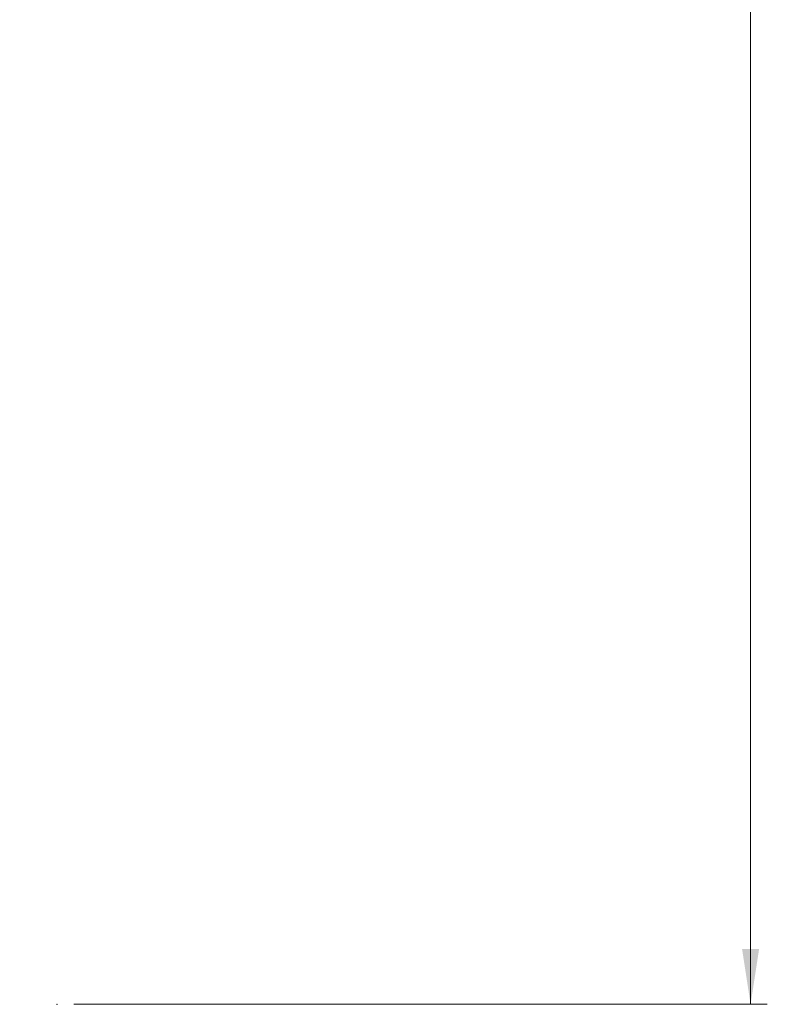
# Model space of a CAD drawing. Header units: millimetres. Extents: x 591 to 936, y 334 to 746.
# Tile 16 of 256: x 693 to 738, y 381 to 440. Entities that reach past the tile are written whole.
import ezdxf

# ---------------------------------------------------------------- set-up
doc = ezdxf.new("R2010")
doc.units = ezdxf.units.MM
doc.header["$PDSIZE"] = -1
doc.styles.add('SLDTEXTSTYLE0', font='TXT', dxfattribs={"width": 0.75})
doc.dimstyles.new('SLDDIMSTYLE0', dxfattribs={"dimtxt": 3.5, "dimasz": 3.302, "dimexe": 0, "dimexo": 0.0625, "dimgap": 0.875, "dimtad": 1, "dimdec": 0, "dimlfac": 2, "dimrnd": 1e-09, "dimzin": 12, "dimdsep": 46, "dimtxsty": 'SLDTEXTSTYLE0', "dimsah": 1, "dimcen": 0.09, "dimadec": 0, "dimazin": 3, "dimtfac": 1, "dimtdec": 0, "dimtofl": 0, "dimtmove": 0, "dimatfit": 3, "dimfxl": 0, "dimfrac": 2, "dimtolj": 1, "dimtzin": 12, "dimarcsym": 0})

# ---------------------------------------------------------------- blocks, each defined once
blk = doc.blocks.new('_D')
at = {"color": 7, "linetype": 'Continuous', "lineweight": 0}
for p, q in [((694.026, 546.498), (737.726, 546.498)), ((736.726, 546.498), (736.726, 381.498)), ((696.254, 381.498), (737.726, 381.498))]:
    blk.add_line(p, q, dxfattribs=at)
at = {"color": 7, "linetype": 'Continuous', "lineweight": 18}
for points in [[(736.726, 546.498), (736.218, 543.196), (737.234, 543.196)], [(736.726, 381.498), (737.234, 384.8), (736.218, 384.8)]]:
    blk.add_solid(points, dxfattribs=at)
at = {"color": 7, "linetype": 'Continuous', "lineweight": 18, "insert": (732.214, 450.904), "char_height": 3.5, "attachment_point": 1, "rotation": 90, "style": 'SLDTEXTSTYLE0'}
blk.add_mtext('330', dxfattribs=at)

msp = doc.modelspace()

# ---------------------------------------------------------------- linework, layer by layer
at = {"color": 7, "linetype": 'Continuous', "lineweight": 0}
msp.add_point((695.254, 381.498), dxfattribs=at)

# ---------------------------------------------------------------- dimensions: what is measured, and where the dimension line sits
at = {"color": 7, "linetype": 'Continuous', "lineweight": 18}
dim = msp.add_linear_dim(base=(736.726, 381.498), p1=(693.026, 546.498), p2=(695.254, 381.498), angle=90, dimstyle='SLDDIMSTYLE0', dxfattribs=at)
dim.commit()
dim.dimension.update_dxf_attribs({"geometry": '_D', "text_midpoint": (736.726, 454.784), "dimtype": 160})

doc.saveas('drawing.dxf')
